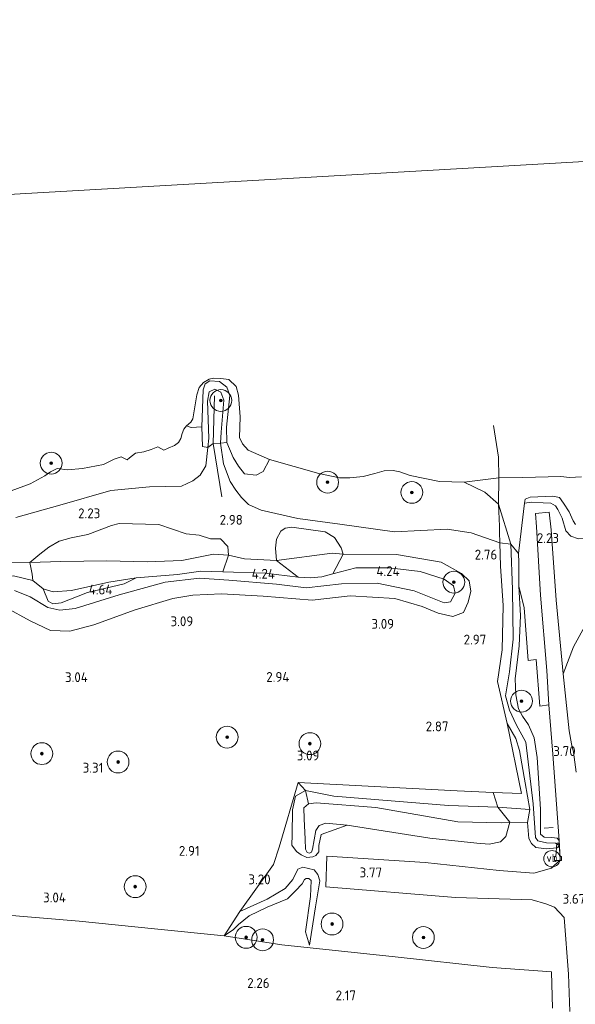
# Model space of a CAD drawing. Extents: x 141961 to 144947, y 416202 to 417778.
# Tile 65 of 122: x 143329 to 143431, y 417024 to 417205. Entities that reach past the tile are written whole.
import ezdxf
from ezdxf.enums import TextEntityAlignment as Align

# ---------------------------------------------------------------- set-up
doc = ezdxf.new("R2010")
doc.units = 0
for name, color, linetype, lineweight in [('B-ME-BV-GELEIDECONSTRUCTIE-S', 210, 'Continuous', 25), ('B-ME-GR-BOOM-S', 90, 'Continuous', 25), ('B-ME-GR-BOUWLAND_AKKERBOUW-GV', 80, 'Continuous', 13), ('B-ME-GR-GRAS-GV', 60, 'Continuous', 13), ('B-ME-GR-STRUIK-GV', 90, 'Continuous', 13), ('B-ME-GW-GROND_ZAND-GV', 7, 'Continuous', 18), ('B-ME-GW-TALUD_KRUIN-G', 90, 'Continuous', 18), ('B-ME-GW-TALUD_TEEN-G', 90, 'Continuous', 18), ('B-ME-IE-MEUBILAIR_WEGMEUBILAIR-G', 7, 'Continuous', 18), ('B-ME-IE-TERREINAFSCHEIDING_DOORGANG-G', 210, 'Continuous', 18), ('B-ME-IE-TERREINAFSCHEIDING_KUNSTMATIG_HEKWERK-G', 20, 'IE-TERREINAFSCHEIDING-KUNSTMATIG', 18), ('B-ME-OB-BEKLEDING_STEEN-GV', 30, 'Continuous', 18), ('B-ME-OB-BEKLEDING_STORTSTEEN-GV', 30, 'Continuous', 18), ('B-ME-OB-KRIB-G', 7, 'Continuous', 18), ('B-ME-OB-OEVERVOORZIENING-G', 7, 'Continuous', 18), ('B-ME-OG-HOOGTEPUNT-S', 7, 'Continuous', 25), ('B-ME-OG-TERREIN_GROEN-GV', 7, 'Continuous', 18), ('B-ME-OG-WATER_GREPPEL-G', 160, 'Continuous', 18), ('B-ME-OG-WATER_RIVIER-GV', 130, 'Continuous', 18), ('B-ME-OG-WATER_SLOOT-G', 120, 'Continuous', 18), ('B-ME-VH-VERHARDING_ASFALT-GV', 252, 'Continuous', 18), ('B-ME-VW-VERKEERSTEKEN_DRAAGCONSTRUCTIE-S', 7, 'Continuous', 25)]:
    doc.layers.add(name, color=color, linetype=linetype, lineweight=lineweight)
doc.styles.add('NLCS-ISO', font='NLCS-ISO.ttf')
doc.styles.add('NLCS-ISO-ANNOTATIVE-T18', font='NLCS-ISO.ttf', dxfattribs={"height": 1.8})
doc.linetypes.add('IE-TERREINAFSCHEIDING-KUNSTMATIG', pattern='A,4,[82,NLCS.SHX,S=0.75,R=90,X=0,Y=0],4,-2', length=10)

# ---------------------------------------------------------------- blocks, each defined once
blk = doc.blocks.new('SAL-HOOGTELABEL-SO')
at = {"color": 0, "linetype": 'ByBlock', "lineweight": -2, "style": 'NLCS-ISO-ANNOTATIVE-T18'}
blk.add_attdef('HOOGTE', text='', height=1.8, dxfattribs=at).set_placement((2.79, 0), align=Align.RIGHT)
blk = doc.blocks.new('SIE-WEG_GELEIDECONSTRUCTIE-SO')
at = {"color": 0, "linetype": 'ByBlock', "lineweight": 18}
blk.add_lwpolyline([(0.4, -0.87), (0.2, 1.59), (-0.2, 1.59), (-0.4, -0.87), (-0.65, -0.87), (-0.65, -1.59), (0.65, -1.59), (0.65, -0.87)], close=True, dxfattribs=at)
blk = doc.blocks.new('SGR-BOOM_01-SO')
at = {"linetype": 'ByBlock', "lineweight": 18}
h = blk.add_hatch(color=0, dxfattribs=at)
h.dxf.hatch_style = 1
edge = h.paths.add_edge_path()
edge.add_arc((0, 0), 0.25, 0, 360)
at = {"color": 0, "linetype": 'ByBlock', "lineweight": 18}
for radius in [2, 0.25]:
    blk.add_circle((0, 0), radius, dxfattribs=at)
blk = doc.blocks.new('SIE-WEG_PAAL_VERKEERSBORD-SO')
at = {"color": 0, "linetype": 'ByBlock', "lineweight": 18}
blk.add_circle((0, 0), 1.5, dxfattribs=at)
at = {"color": 0, "linetype": 'ByBlock', "lineweight": 18, "style": 'NLCS-ISO'}
blk.add_text('vb', height=1.5, dxfattribs=at).set_placement((0, 0.13), align=Align.MIDDLE_CENTER)

msp = doc.modelspace()

# ---------------------------------------------------------------- linework, layer by layer
at = {"layer": 'B-ME-GR-BOUWLAND_AKKERBOUW-GV'}
msp.add_polyline3d([(143227.8, 417077.44, 2.14), (143248.98, 417081.61, 2.41), (143267.15, 417085.24, 2.41), (143276.64, 417085.49, 2.3), (143289.17, 417085.7, 2.73), (143298.13, 417085.83, 3.12), (143301.22, 417063.22, 3.01), (143303.98, 417042.93, 2.96), (143324.65, 417040.87, 2.9), (143339.98, 417039.54, 3.03), (143353.77, 417038.15, 3.14), (143366.54, 417036.85, 3.24), (143377.12, 417035.22, 3.21), (143397.9, 417033.05, 3.17), (143415.64, 417031.09, 3.17), (143426.54, 417030.26, 3.51), (143426.72, 417023.62, 3.24)], dxfattribs=at)
at = {"layer": 'B-ME-GR-GRAS-GV'}
for points in [[(143327.49, 417118.42, 1), (143331, 417119.72, 1), (143333.69, 417121.15, 1), (143334.73, 417121.93, 1), (143335.91, 417122.48, 1), (143337.81, 417122.28, 1), (143340.57, 417122.48, 1), (143344.44, 417123.26, 1), (143346.37, 417124.25, 1), (143347.66, 417124.63, 1), (143348.74, 417124.07, 1), (143349.2, 417124.49, 1), (143350.27, 417125.33, 1), (143351.82, 417125.56, 1), (143353.16, 417126.02, 1), (143354.4, 417126.49, 1), (143355.47, 417125.89, 1), (143356.29, 417126.25, 1), (143357.43, 417126.7, 1), (143358.17, 417127.3, 1), (143358.58, 417127.98, 1), (143358.87, 417128.93, 1), (143359.18, 417129.7, 1), (143359.62, 417130.33, 1), (143360.52, 417130.01, 1.1), (143362.48, 417130.13, 1.5), (143362.59, 417126.52, 1.62), (143363.57, 417126.35, 2.1), (143363.19, 417122.98, 2.25), (143362.14, 417121.31, 2.36), (143360.79, 417120.22, 2.36), (143358.7, 417119.29, 2.31), (143352.84, 417119.13, 2.13), (143345.79, 417118.5, 2.15), (143336.45, 417115.81, 2.23), (143328.36, 417113.53, 2.26)], [(143328.36, 417113.53, 2.26), (143336.45, 417115.81, 2.23), (143345.79, 417118.5, 2.15), (143352.84, 417119.13, 2.13), (143358.7, 417119.29, 2.31), (143360.79, 417120.22, 2.36), (143362.14, 417121.31, 2.36), (143363.19, 417122.98, 2.25), (143363.57, 417126.35, 2.1), (143364.55, 417127.08, 2.02), (143365.84, 417127.15, 1.9), (143366.39, 417123.36, 2.28), (143367.67, 417120.14, 2.56), (143368.65, 417118.51, 2.54), (143369.7, 417117.17, 2.63), (143371.01, 417115.9, 2.55), (143373.32, 417114.85, 2.56), (143380.04, 417113.37, 2.28), (143387.75, 417112.28, 2.25), (143397.75, 417110.91, 2.34), (143407.42, 417111.39, 2.19), (143411.78, 417110.74, 2.41), (143417.08, 417108.87, 2.44), (143417.2, 417104.59, 2.88), (143417.67, 417097.39, 3.08), (143417.48, 417089.31, 3.22), (143416.61, 417083.5, 3.05), (143418.43, 417075.78, 2.88), (143421.01, 417062.94, 3.14), (143415.82, 417063.16, 3.09), (143409.23, 417063.43, 3.03), (143380.11, 417064.95, 3.01), (143376.61, 417053.14, 3.03), (143375.58, 417049.92, 2.99), (143369.39, 417041.33, 3.05), (143366.54, 417036.85, 3.24), (143353.77, 417038.15, 3.14), (143339.98, 417039.54, 3.03), (143324.65, 417040.87, 2.9)], [(143431.49, 417109.62, 2.16), (143430.08, 417110.12, 2.15), (143429.18, 417111.11, 2.15), (143428.49, 417113.41, 2.05), (143427.71, 417114.99, 2.02), (143427.27, 417115.69, 2.03), (143426.4, 417116.16, 2.05), (143424.98, 417116.19, 2.07), (143422.86, 417116.32, 1.99), (143421.57, 417116.16, 1.87), (143421.68, 417116.89, 1.58), (143422.6, 417117.27, 1.47), (143426.8, 417117.47, 1.35), (143427.98, 417117.18, 1.27), (143428.73, 417116.18, 1.29), (143429.79, 417114.54, 1.45), (143430.51, 417112.9, 1.53), (143430.95, 417112.22, 1.56)], [(143326.54, 417097.02, 3.03), (143331.02, 417094.59, 2.94), (143334.69, 417092.82, 2.98), (143338.25, 417092.7, 2.91), (143342.68, 417093.89, 2.92), (143350.26, 417096.6, 2.92), (143357.13, 417098.67, 3.14), (143360.82, 417099.28, 3.05), (143366.07, 417099.55, 2.96), (143373.69, 417099.14, 2.98), (143382.69, 417098.41, 3.03), (143389.64, 417099.18, 2.89), (143397.82, 417098.7, 2.86), (143402.81, 417097.22, 3.06), (143405.76, 417095.98, 3.01), (143408.42, 417095.39, 3.06), (143410.39, 417096.15, 3.09), (143411.23, 417097.99, 3.04), (143411.72, 417100.06, 3.04), (143411.45, 417101.9, 2.93), (143410.03, 417103.29, 2.94), (143406.3, 417105.35, 2.82), (143398.11, 417106.73, 2.68), (143388.32, 417106.82, 2.89), (143387.99, 417107.99, 2.72), (143386.79, 417109.88, 2.59), (143385.05, 417110.92, 2.46), (143378.94, 417111.74, 2.54), (143377.74, 417111.59, 2.54), (143376.94, 417111.02, 2.65), (143376.16, 417109.55, 2.72), (143375.97, 417107.91, 2.9), (143376.14, 417105.65, 3.16), (143370.28, 417105.94, 3.33), (143367.32, 417106.6, 3.33), (143367.2, 417108.23, 3.13), (143365.87, 417109.61, 2.93), (143364.05, 417109.63, 2.92), (143361.94, 417110.28, 2.81), (143359.56, 417110.54, 2.7), (143354.6, 417112.26, 2.64), (143347.3, 417112.41, 2.5), (143345.92, 417112.06, 2.54), (143341.56, 417110.4, 2.61), (143338.49, 417109.78, 2.76), (143336.3, 417109.22, 2.74), (143334.39, 417108.12, 2.85), (143332.75, 417106.81, 3.08), (143330.9, 417105.29, 3.2), (143320.2, 417105.15, 3.09)], [(143328.13, 417100.16, 4.07), (143331.01, 417099.02, 4.19), (143334.21, 417097.02, 4.37), (143336.42, 417096.55, 4.24), (143339.25, 417096.84, 4.38), (143347.28, 417099.38, 4.38), (143355.72, 417101.7, 4.23), (143362, 417102.41, 4.23), (143367.42, 417102.04, 4.2), (143376.15, 417101.33, 4.09), (143381.58, 417100.67, 4.11), (143388.04, 417101.37, 4.04), (143394.59, 417101.5, 3.92), (143401.34, 417100.08, 3.94), (143406.88, 417097.89, 3.81), (143408.02, 417098.08, 3.83), (143408.85, 417099.68, 3.83), (143408.55, 417101.03, 3.83), (143406.88, 417102.22, 3.82), (143402.44, 417103.65, 3.83), (143396.76, 417104.31, 3.92), (143390.67, 417104.32, 4.02), (143386.48, 417103.19, 4.02), (143388.32, 417106.82, 2.89), (143398.11, 417106.73, 2.68), (143406.3, 417105.35, 2.82), (143410.03, 417103.29, 2.94), (143411.45, 417101.9, 2.93), (143411.72, 417100.06, 3.04), (143411.23, 417097.99, 3.04), (143410.39, 417096.15, 3.09), (143408.42, 417095.39, 3.06), (143405.76, 417095.98, 3.01), (143402.81, 417097.22, 3.06), (143397.82, 417098.7, 2.86), (143389.64, 417099.18, 2.89), (143382.69, 417098.41, 3.03), (143373.69, 417099.14, 2.98), (143366.07, 417099.55, 2.96), (143360.82, 417099.28, 3.05), (143357.13, 417098.67, 3.14), (143350.26, 417096.6, 2.92), (143342.68, 417093.89, 2.92), (143338.25, 417092.7, 2.91), (143334.69, 417092.82, 2.98), (143331.02, 417094.59, 2.94), (143326.54, 417097.02, 3.03)], [(143327.93, 417102.82, 4.11), (143331.46, 417101.99, 4.29), (143333.39, 417100.49, 4.37), (143334.32, 417098.22, 4.5), (143335.16, 417097.72, 4.44), (143336.69, 417097.88, 4.49), (143341.49, 417099.77, 4.64), (143348.22, 417101.36, 4.58), (143350.43, 417102.46, 4.5), (143357.99, 417103.11, 4.3), (143362.29, 417103.69, 4.2), (143366.32, 417103.6, 4.29), (143374.03, 417103.31, 4.23), (143380.13, 417102.58, 4.13), (143382.32, 417102.5, 4.07), (143384.43, 417102.66, 4.06), (143386.48, 417103.19, 4.02), (143390.67, 417104.32, 4.02), (143396.76, 417104.31, 3.92), (143402.44, 417103.65, 3.83), (143406.88, 417102.22, 3.82), (143408.55, 417101.03, 3.83), (143408.85, 417099.68, 3.83), (143408.02, 417098.08, 3.83), (143406.88, 417097.89, 3.81), (143401.34, 417100.08, 3.94), (143394.59, 417101.5, 3.92), (143388.04, 417101.37, 4.04), (143381.58, 417100.67, 4.11), (143376.15, 417101.33, 4.09), (143367.42, 417102.04, 4.2), (143362, 417102.41, 4.23), (143355.72, 417101.7, 4.23), (143347.28, 417099.38, 4.38), (143339.25, 417096.84, 4.38), (143336.42, 417096.55, 4.24), (143334.21, 417097.02, 4.37), (143331.01, 417099.02, 4.19), (143328.13, 417100.16, 4.07)], [(143431.03, 417066.88, 3.72), (143430.54, 417070.55, 3.68), (143430.19, 417072.03, 3.69), (143429.75, 417074.45, 3.57), (143428.68, 417084.9, 3.06), (143430.58, 417089.83, 3.08), (143432.66, 417093.63, 3.03)], [(143426.72, 417023.62, 3.24), (143426.54, 417030.26, 3.51), (143415.64, 417031.09, 3.17), (143397.9, 417033.05, 3.17), (143377.12, 417035.22, 3.21), (143366.54, 417036.85, 3.24), (143368.23, 417038.02, 3.45), (143369.17, 417038.97, 3.55), (143371.11, 417040.53, 3.7), (143374.42, 417042.12, 3.8), (143378.16, 417043.66, 3.86), (143379.62, 417045.11, 3.94), (143380.82, 417046.41, 4.17), (143381.27, 417047.18, 4.41), (143381.58, 417047.36, 4.43), (143382.05, 417047.38, 4.47), (143382.5, 417046.99, 4.61), (143382.35, 417044.1, 4.37), (143381.45, 417037.6, 4.04), (143382.18, 417035.18, 3.71), (143383.29, 417042.16, 3.74), (143384.07, 417046.93, 3.7), (143383.71, 417048.12, 3.71), (143383.02, 417048.98, 3.7), (143380.95, 417049.47, 3.71), (143380.04, 417049.07, 3.64), (143379.1, 417047.19, 3.2), (143377.71, 417045.54, 3.05), (143374.43, 417043.61, 3.02), (143369.39, 417041.33, 3.05), (143375.58, 417049.92, 2.99), (143376.61, 417053.14, 3.03), (143380.11, 417064.95, 3.01), (143381.43, 417063.52, 3.19), (143379.64, 417062.44, 3.09), (143379.05, 417059.99, 3.09), (143378.99, 417055.38, 3.13), (143378.96, 417053.49, 3.14), (143379.77, 417052.31, 3.45), (143380.67, 417051.72, 3.67), (143381.71, 417051.25, 3.78), (143382.76, 417051.35, 3.82), (143383.34, 417051.62, 3.8), (143383.87, 417052.29, 3.83), (143383.9, 417053.41, 3.83), (143384.31, 417055.43, 3.84), (143389.09, 417057.16, 3.87), (143404.23, 417054.76, 3.7), (143412.85, 417053.87, 3.75), (143415.08, 417053.65, 3.83), (143417.15, 417054.1, 3.99), (143418.16, 417055.08, 3.94), (143418.9, 417057.7, 3.91), (143422.12, 417057.67, 3.8), (143422.35, 417054.73, 3.8), (143422.88, 417053.8, 3.82), (143423.65, 417053.06, 3.7), (143425.64, 417052.84, 3.71), (143427.52, 417052.98, 3.78), (143428.01, 417053.34, 3.76), (143428.12, 417050.8, 3.68), (143426.53, 417049.26, 3.65), (143423.26, 417048.34, 3.63), (143416.94, 417048.82, 3.62), (143403.4, 417050.3, 3.63), (143385.36, 417051.47, 3.67), (143385.15, 417045.86, 3.84), (143408.93, 417043.9, 3.81), (143422.99, 417043.5, 3.65), (143425.51, 417042.76, 3.67), (143427.09, 417042.14, 3.68), (143428.82, 417040.26, 3.73), (143429.67, 417029.84, 3.73), (143429.86, 417023.02, 3.68)]]:
    msp.add_polyline3d(points, dxfattribs=at)
for points in [[(143370.25, 417121.54, 1.88), (143372.43, 417121.3, 1.74), (143373.66, 417121.99, 1.43), (143374.84, 417124.16, 1), (143383.87, 417121.58, 1), (143387.69, 417120.79, 1), (143389.56, 417120.77, 1), (143392.01, 417121.02, 1), (143394.18, 417121.62, 1), (143395.88, 417122.08, 1), (143397.51, 417122.17, 1), (143398.76, 417121.91, 1), (143400.65, 417121.2, 1), (143406, 417120.14, 1), (143410.54, 417119.98, 1), (143414.3, 417118.16, 1.1), (143416.82, 417116, 1.47), (143416.97, 417111.97, 2.02), (143417.01, 417110.82, 2.18), (143417.08, 417108.87, 2.44), (143411.78, 417110.74, 2.41), (143407.42, 417111.39, 2.19), (143397.75, 417110.91, 2.34), (143387.75, 417112.28, 2.25), (143380.04, 417113.37, 2.28), (143373.32, 417114.85, 2.56), (143371.01, 417115.9, 2.55), (143369.7, 417117.17, 2.63), (143368.65, 417118.51, 2.54), (143367.67, 417120.14, 2.56), (143366.39, 417123.36, 2.28), (143365.84, 417127.15, 1.9), (143367.02, 417127.27, 1.52), (143368.2, 417124.54, 1.63), (143369.19, 417122.96, 1.84)], [(143416.88, 417120.83, 1), (143416.82, 417116, 1.47), (143414.3, 417118.16, 1.1), (143410.54, 417119.98, 1)], [(143427.52, 417052.98, 3.78), (143425.64, 417052.84, 3.71), (143423.65, 417053.06, 3.7), (143422.88, 417053.8, 3.82), (143422.35, 417054.73, 3.8), (143422.12, 417057.67, 3.8), (143422.56, 417060.02, 2.98), (143421.68, 417064.94, 3.04), (143420.68, 417070.83, 2.96), (143419.98, 417073.04, 2.98), (143418.43, 417075.78, 2.88), (143416.61, 417083.5, 3.05), (143417.48, 417089.31, 3.22), (143417.67, 417097.39, 3.08), (143417.2, 417104.59, 2.88), (143417.08, 417108.87, 2.44), (143419.08, 417108.66, 1.98), (143419.38, 417100.33, 2.28), (143419.52, 417091.23, 2.27), (143418.82, 417085.22, 2.34), (143418.1, 417080.83, 2.34), (143418.83, 417078.25, 2.35), (143420.08, 417075.63, 2.38), (143421.83, 417072.37, 2.42), (143423.17, 417061.08, 2.82), (143423.61, 417054.92, 3.12), (143424.04, 417054.3, 3.12), (143425.62, 417053.89, 3.12), (143427.23, 417053.83, 3.12), (143428.01, 417053.34, 3.76)], [(143427.94, 417054.32, 3.71), (143428.01, 417053.34, 3.76), (143427.23, 417053.83, 3.12), (143425.62, 417053.89, 3.12), (143424.04, 417054.3, 3.12), (143423.61, 417054.92, 3.12), (143423.17, 417061.08, 2.82), (143421.83, 417072.37, 2.42), (143420.08, 417075.63, 2.38), (143418.83, 417078.25, 2.35), (143418.1, 417080.83, 2.34), (143418.82, 417085.22, 2.34), (143419.52, 417091.23, 2.27), (143419.38, 417100.33, 2.28), (143419.08, 417108.66, 1.98), (143420.46, 417106.92, 2.34), (143420.52, 417105.27, 2.35), (143420.53, 417100.95, 2.49), (143420.84, 417095.59, 2.68), (143420.61, 417090.01, 2.92), (143419.86, 417083.97, 3.11), (143420.01, 417081.04, 3.14), (143420.49, 417078.45, 3.31), (143421.19, 417077.11, 3.33), (143422.33, 417075.53, 3.44), (143423.34, 417073.15, 3.5), (143423.88, 417069.55, 3.62), (143424.5, 417060.1, 3.65), (143424.5, 417055.53, 3.69), (143425.18, 417054.97, 3.72), (143426.58, 417054.92, 3.73), (143427.54, 417054.75, 3.72)], [(143376.14, 417105.65, 3.16), (143380.13, 417102.58, 4.13), (143374.03, 417103.31, 4.23), (143366.32, 417103.6, 4.29), (143367.32, 417106.6, 3.33), (143370.28, 417105.94, 3.33)], [(143330.9, 417105.29, 3.2), (143331.38, 417103.13, 3.93), (143331.46, 417101.99, 4.29), (143327.93, 417102.82, 4.11), (143317.38, 417102.79, 4.12), (143314.06, 417102.17, 4.15), (143315.69, 417105.19, 3.17), (143320.2, 417105.15, 3.09)], [(143421.51, 417096.96, 2.7), (143422.28, 417087.3, 2.96), (143423.69, 417087.48, 3.04), (143424.41, 417078.96, 3.35), (143426.02, 417079.18, 3.3), (143426.79, 417070.14, 3.66), (143427.94, 417054.32, 3.71), (143427.54, 417054.75, 3.72), (143426.58, 417054.92, 3.73), (143425.18, 417054.97, 3.72), (143424.5, 417055.53, 3.69), (143424.5, 417060.1, 3.65), (143423.88, 417069.55, 3.62), (143423.34, 417073.15, 3.5), (143422.33, 417075.53, 3.44), (143421.19, 417077.11, 3.33), (143420.49, 417078.45, 3.31), (143420.01, 417081.04, 3.14), (143419.86, 417083.97, 3.11), (143420.61, 417090.01, 2.92), (143420.84, 417095.59, 2.68), (143420.53, 417100.95, 2.49)], [(143421.68, 417064.94, 3.04), (143422.56, 417060.02, 2.98), (143416.68, 417060.45, 3.01), (143415.82, 417063.16, 3.09), (143421.01, 417062.94, 3.14), (143418.43, 417075.78, 2.88), (143419.98, 417073.04, 2.98), (143420.68, 417070.83, 2.96)], [(143381.77, 417052.16, 4.49), (143382.19, 417052.05, 4.49), (143382.55, 417052.23, 4.49), (143382.71, 417052.73, 4.48), (143383.34, 417056.17, 4.47), (143383.98, 417057.11, 4.23), (143385.16, 417057.54, 4.3), (143389.09, 417057.16, 3.87), (143384.31, 417055.43, 3.84), (143383.9, 417053.41, 3.83), (143383.87, 417052.29, 3.83), (143383.34, 417051.62, 3.8), (143382.76, 417051.35, 3.82), (143381.71, 417051.25, 3.78), (143380.67, 417051.72, 3.67), (143379.77, 417052.31, 3.45), (143378.96, 417053.49, 3.14), (143378.99, 417055.38, 3.13), (143379.05, 417059.99, 3.09), (143379.64, 417062.44, 3.09), (143381.43, 417063.52, 3.19), (143382, 417061.06, 4.16), (143381.14, 417060.3, 4.13), (143381.23, 417058.33, 4.38), (143381.4, 417054.58, 4.4), (143381.47, 417052.74, 4.55)], [(143422.56, 417060.02, 2.98), (143422.12, 417057.67, 3.8), (143418.9, 417057.7, 3.91), (143416.68, 417060.45, 3.01)], [(143383.71, 417048.12, 3.71), (143384.07, 417046.93, 3.7), (143383.29, 417042.16, 3.74), (143382.18, 417035.18, 3.71), (143381.45, 417037.6, 4.04), (143382.35, 417044.1, 4.37), (143382.5, 417046.99, 4.61), (143382.05, 417047.38, 4.47), (143381.58, 417047.36, 4.43), (143381.27, 417047.18, 4.41), (143380.82, 417046.41, 4.17), (143379.62, 417045.11, 3.94), (143378.16, 417043.66, 3.86), (143374.42, 417042.12, 3.8), (143371.11, 417040.53, 3.7), (143369.17, 417038.97, 3.55), (143368.23, 417038.02, 3.45), (143366.54, 417036.85, 3.24), (143369.39, 417041.33, 3.05), (143374.43, 417043.61, 3.02), (143377.71, 417045.54, 3.05), (143379.1, 417047.19, 3.2), (143380.04, 417049.07, 3.64), (143380.95, 417049.47, 3.71), (143383.02, 417048.98, 3.7)]]:
    msp.add_polyline3d(points, close=True, dxfattribs=at)
at = {"layer": 'B-ME-GR-STRUIK-GV'}
msp.add_polyline3d([(143415.82, 417063.16, 3.09), (143416.68, 417060.45, 3.01), (143407.65, 417060.73, 3.19), (143386.65, 417062.47, 3.19), (143381.43, 417063.52, 3.19), (143380.11, 417064.95, 3.01), (143409.23, 417063.43, 3.03)], close=True, dxfattribs=at)
at = {"layer": 'B-ME-GW-GROND_ZAND-GV'}
msp.add_polyline3d([(143430.95, 417112.22, 1.56), (143430.51, 417112.9, 1.53), (143429.79, 417114.54, 1.45), (143428.73, 417116.18, 1.29), (143427.98, 417117.18, 1.27), (143426.8, 417117.47, 1.35), (143422.6, 417117.27, 1.47), (143421.68, 417116.89, 1.58), (143421.57, 417116.16, 1.87), (143420.46, 417106.92, 2.34), (143419.08, 417108.66, 1.98), (143416.82, 417116, 1.47), (143416.88, 417120.83, 1), (143421.28, 417120.84, 1), (143428.24, 417121.05, 1), (143429.85, 417120.88, 1), (143432.02, 417121, 1)], dxfattribs=at)
msp.add_polyline3d([(143416.82, 417116, 1.47), (143419.08, 417108.66, 1.98), (143417.08, 417108.87, 2.44), (143417.01, 417110.82, 2.18), (143416.97, 417111.97, 2.02)], close=True, dxfattribs=at)
at = {"layer": 'B-ME-GW-TALUD_KRUIN-G'}
for points in [[(143417.08, 417108.87, 2.44), (143411.78, 417110.74, 2.41), (143407.42, 417111.39, 2.19), (143397.75, 417110.91, 2.34), (143387.75, 417112.28, 2.25), (143380.04, 417113.37, 2.28), (143373.32, 417114.85, 2.56), (143371.01, 417115.9, 2.55), (143369.7, 417117.17, 2.63), (143368.65, 417118.51, 2.54), (143367.67, 417120.14, 2.56), (143366.39, 417123.36, 2.28), (143365.84, 417127.15, 1.9), (143366.01, 417129.16, 1.82), (143366.51, 417135.03, 1.68), (143365.96, 417136.52, 1.58), (143364.81, 417137.05, 1.64), (143363.78, 417136.55, 1.54), (143363.48, 417134.86, 1.57), (143363.72, 417128.08, 2.05), (143363.57, 417126.35, 2.1), (143363.19, 417122.98, 2.25), (143362.14, 417121.31, 2.36), (143360.79, 417120.22, 2.36), (143358.7, 417119.29, 2.31), (143352.84, 417119.13, 2.13), (143345.79, 417118.5, 2.15), (143336.45, 417115.81, 2.23), (143328.36, 417113.53, 2.26)], [(143429.18, 417111.11, 2.15), (143428.49, 417113.41, 2.05), (143427.71, 417114.99, 2.02), (143427.27, 417115.69, 2.03), (143426.4, 417116.16, 2.05), (143424.98, 417116.19, 2.07), (143422.86, 417116.32, 1.99), (143421.57, 417116.16, 1.87)], [(143444.92, 417115.15, 2.48), (143440.98, 417112.39, 2.37), (143436.88, 417110.42, 2.24), (143434.27, 417109.67, 2.15), (143431.49, 417109.62, 2.16), (143430.08, 417110.12, 2.15), (143429.18, 417111.11, 2.15)], [(143327.93, 417102.82, 4.11), (143331.46, 417101.99, 4.29), (143333.39, 417100.49, 4.37), (143335.23, 417099.9, 4.43), (143338.56, 417100.16, 4.5), (143345.43, 417101.7, 4.54), (143350.43, 417102.46, 4.5), (143357.99, 417103.11, 4.3), (143362.29, 417103.69, 4.2), (143366.32, 417103.6, 4.29), (143374.03, 417103.31, 4.23), (143380.13, 417102.58, 4.13), (143382.32, 417102.5, 4.07), (143384.43, 417102.66, 4.06), (143386.48, 417103.19, 4.02), (143390.67, 417104.32, 4.02), (143396.76, 417104.31, 3.92), (143402.44, 417103.65, 3.83), (143406.88, 417102.22, 3.82), (143408.55, 417101.03, 3.83), (143408.85, 417099.68, 3.83), (143408.02, 417098.08, 3.83), (143406.88, 417097.89, 3.81), (143401.34, 417100.08, 3.94), (143394.59, 417101.5, 3.92), (143388.04, 417101.37, 4.04), (143381.58, 417100.67, 4.11), (143376.15, 417101.33, 4.09), (143367.42, 417102.04, 4.2), (143362, 417102.41, 4.23), (143355.72, 417101.7, 4.23), (143347.28, 417099.38, 4.38), (143339.25, 417096.84, 4.38), (143336.42, 417096.55, 4.24), (143334.21, 417097.02, 4.37), (143331.01, 417099.02, 4.19), (143328.13, 417100.16, 4.07)], [(143381.47, 417052.74, 4.55), (143381.4, 417054.58, 4.4), (143381.23, 417058.33, 4.38), (143381.14, 417060.3, 4.13), (143382, 417061.06, 4.16), (143383.41, 417061.27, 4.29), (143394.31, 417060.37, 4.16), (143409.35, 417057.79, 4.11), (143417.36, 417057.61, 4), (143418.9, 417057.7, 3.91), (143422.12, 417057.67, 3.8)], [(143389.09, 417057.16, 3.87), (143385.16, 417057.54, 4.3), (143383.98, 417057.11, 4.23), (143383.34, 417056.17, 4.47), (143382.71, 417052.73, 4.48)], [(143382.71, 417052.73, 4.48), (143382.55, 417052.23, 4.49), (143382.19, 417052.05, 4.49), (143381.77, 417052.16, 4.49), (143381.47, 417052.74, 4.55)], [(143366.54, 417036.85, 3.24), (143368.23, 417038.02, 3.45), (143369.17, 417038.97, 3.55), (143371.11, 417040.53, 3.7), (143374.42, 417042.12, 3.8), (143378.16, 417043.66, 3.86), (143379.62, 417045.11, 3.94), (143380.82, 417046.41, 4.17), (143381.27, 417047.18, 4.41), (143381.58, 417047.36, 4.43), (143382.05, 417047.38, 4.47), (143382.5, 417046.99, 4.61), (143382.35, 417044.1, 4.37), (143381.45, 417037.6, 4.04), (143382.18, 417035.18, 3.71)]]:
    msp.add_polyline3d(points, dxfattribs=at)
at = {"layer": 'B-ME-GW-TALUD_TEEN-G'}
for points in [[(143410.54, 417119.98, 1), (143414.3, 417118.16, 1.1), (143416.82, 417116, 1.47), (143419.08, 417108.66, 1.98)], [(143421.57, 417116.16, 1.87), (143421.68, 417116.89, 1.58), (143422.6, 417117.27, 1.47), (143426.8, 417117.47, 1.35), (143427.98, 417117.18, 1.27), (143428.73, 417116.18, 1.29), (143429.79, 417114.54, 1.45), (143430.51, 417112.9, 1.53), (143430.95, 417112.22, 1.56)], [(143326.54, 417097.02, 3.03), (143331.02, 417094.59, 2.94), (143334.69, 417092.82, 2.98), (143338.25, 417092.7, 2.91), (143342.68, 417093.89, 2.92), (143350.26, 417096.6, 2.92), (143357.13, 417098.67, 3.14), (143360.82, 417099.28, 3.05), (143366.07, 417099.55, 2.96), (143373.69, 417099.14, 2.98), (143382.69, 417098.41, 3.03), (143389.64, 417099.18, 2.89), (143397.82, 417098.7, 2.86), (143402.81, 417097.22, 3.06), (143405.76, 417095.98, 3.01), (143408.42, 417095.39, 3.06), (143410.39, 417096.15, 3.09), (143411.23, 417097.99, 3.04), (143411.72, 417100.06, 3.04), (143411.45, 417101.9, 2.93), (143410.03, 417103.29, 2.94), (143406.3, 417105.35, 2.82), (143398.11, 417106.73, 2.68), (143388.32, 417106.82, 2.89), (143386.31, 417106.98, 3.06), (143376.14, 417105.65, 3.16), (143370.28, 417105.94, 3.33), (143367.32, 417106.6, 3.33), (143364.59, 417106.8, 3.26), (143358.79, 417105.63, 3.26), (143352.43, 417105.43, 3.26), (143345.05, 417105.61, 3.12), (143336.64, 417105.47, 3.1), (143330.9, 417105.29, 3.2), (143320.2, 417105.15, 3.09)], [(143422.56, 417060.02, 2.98), (143416.68, 417060.45, 3.01), (143407.65, 417060.73, 3.19), (143386.65, 417062.47, 3.19), (143381.43, 417063.52, 3.19), (143379.64, 417062.44, 3.09), (143379.05, 417059.99, 3.09), (143378.99, 417055.38, 3.13), (143378.96, 417053.49, 3.14)], [(143383.87, 417052.29, 3.83), (143383.9, 417053.41, 3.83), (143384.31, 417055.43, 3.84), (143389.09, 417057.16, 3.87)], [(143383.87, 417052.29, 3.83), (143383.34, 417051.62, 3.8), (143382.76, 417051.35, 3.82), (143381.71, 417051.25, 3.78), (143380.67, 417051.72, 3.67), (143379.77, 417052.31, 3.45), (143378.96, 417053.49, 3.14)], [(143382.18, 417035.18, 3.71), (143383.29, 417042.16, 3.74), (143384.07, 417046.93, 3.7), (143383.71, 417048.12, 3.71), (143383.02, 417048.98, 3.7), (143380.95, 417049.47, 3.71), (143380.04, 417049.07, 3.64), (143379.1, 417047.19, 3.2), (143377.71, 417045.54, 3.05), (143374.43, 417043.61, 3.02), (143369.39, 417041.33, 3.05)]]:
    msp.add_polyline3d(points, dxfattribs=at)
at = {"layer": 'B-ME-IE-MEUBILAIR_WEGMEUBILAIR-G'}
msp.add_polyline3d([(143425.18, 417056.58, 3.82), (143426.83, 417056.72, 3.78)], dxfattribs=at)
at = {"layer": 'B-ME-IE-TERREINAFSCHEIDING_DOORGANG-G'}
for points in [[(143417.01, 417110.82, 2.18), (143416.97, 417111.97, 2.02)], [(143375.58, 417049.92, 2.99), (143376.61, 417053.14, 3.03)]]:
    msp.add_polyline3d(points, dxfattribs=at)
at = {"layer": 'B-ME-IE-TERREINAFSCHEIDING_KUNSTMATIG_HEKWERK-G'}
for points in [[(143416.97, 417111.97, 2.02), (143416.82, 417116, 1.47), (143416.88, 417120.83, 1), (143416.81, 417124.56, 1), (143415.89, 417130.38, 1)], [(143417.08, 417108.87, 2.44), (143417.01, 417110.82, 2.18)], [(143298.13, 417085.83, 3.12), (143301.22, 417063.22, 3.01), (143303.98, 417042.93, 2.96), (143324.65, 417040.87, 2.9), (143339.98, 417039.54, 3.03), (143353.77, 417038.15, 3.14)], [(143418.43, 417075.78, 2.88), (143416.61, 417083.5, 3.05)]]:
    msp.add_polyline3d(points, dxfattribs=at)
at = {"layer": 'B-ME-OB-BEKLEDING_STEEN-GV'}
for points in [[(143367.02, 417137.4, 1.19), (143367.58, 417135.88, 1.23), (143367, 417130.1, 1.54), (143367.02, 417127.27, 1.52), (143365.84, 417127.15, 1.9), (143366.01, 417129.16, 1.82), (143366.51, 417135.03, 1.68), (143365.96, 417136.52, 1.58), (143364.81, 417137.05, 1.64), (143363.78, 417136.55, 1.54), (143363.48, 417134.86, 1.57), (143363.72, 417128.08, 2.05), (143363.57, 417126.35, 2.1), (143362.59, 417126.52, 1.62), (143362.48, 417130.13, 1.5), (143362.69, 417136.91, 1.29), (143363.08, 417138.03, 1.2), (143363.93, 417138.59, 1.17), (143365.66, 417138.45, 1.15)], [(143364.55, 417127.08, 2.02), (143363.57, 417126.35, 2.1), (143363.72, 417128.08, 2.05), (143363.48, 417134.86, 1.57), (143363.78, 417136.55, 1.54), (143364.81, 417137.05, 1.64), (143365.96, 417136.52, 1.58), (143366.51, 417135.03, 1.68), (143366.01, 417129.16, 1.82), (143365.84, 417127.15, 1.9)]]:
    msp.add_polyline3d(points, close=True, dxfattribs=at)
at = {"layer": 'B-ME-OB-BEKLEDING_STORTSTEEN-GV'}
msp.add_polyline3d([(143367.37, 417138.79, 1), (143368.76, 417137.52, 1), (143369.16, 417135.96, 1), (143369.49, 417131.97, 1), (143369.38, 417128.19, 1), (143369.93, 417127.01, 1), (143370.97, 417125.89, 1), (143374.84, 417124.16, 1), (143373.66, 417121.99, 1.43), (143372.43, 417121.3, 1.74), (143370.25, 417121.54, 1.88), (143369.19, 417122.96, 1.84), (143368.2, 417124.54, 1.63), (143367.02, 417127.27, 1.52), (143367, 417130.1, 1.54), (143367.58, 417135.88, 1.23), (143367.02, 417137.4, 1.19), (143365.66, 417138.45, 1.15), (143363.93, 417138.59, 1.17), (143363.08, 417138.03, 1.2), (143362.69, 417136.91, 1.29), (143362.48, 417130.13, 1.5), (143360.52, 417130.01, 1.1), (143359.62, 417130.33, 1), (143360.45, 417131.03, 1), (143360.8, 417131.59, 1), (143361.55, 417135.99, 1), (143361.97, 417137.37, 1), (143362.75, 417138.3, 1), (143363.78, 417138.87, 1), (143364.58, 417139.08, 1), (143365.91, 417139.03, 1)], close=True, dxfattribs=at)
at = {"layer": 'B-ME-OB-KRIB-G'}
msp.add_polyline3d([(143366.11, 417117.3, 2.93), (143364.96, 417124.49, 2.1), (143364.55, 417127.08, 2.02), (143364.75, 417135.82, 1.45)], dxfattribs=at)
at = {"layer": 'B-ME-OB-OEVERVOORZIENING-G'}
msp.add_polyline3d([(143432.02, 417121, 1), (143429.85, 417120.88, 1), (143428.24, 417121.05, 1), (143421.28, 417120.84, 1), (143416.88, 417120.83, 1), (143410.54, 417119.98, 1), (143406, 417120.14, 1), (143400.65, 417121.2, 1), (143398.76, 417121.91, 1), (143397.51, 417122.17, 1), (143395.88, 417122.08, 1), (143394.18, 417121.62, 1), (143392.01, 417121.02, 1), (143389.56, 417120.77, 1), (143387.69, 417120.79, 1), (143383.87, 417121.58, 1), (143374.84, 417124.16, 1), (143370.97, 417125.89, 1), (143369.93, 417127.01, 1), (143369.38, 417128.19, 1), (143369.49, 417131.97, 1), (143369.16, 417135.96, 1), (143368.76, 417137.52, 1), (143367.37, 417138.79, 1), (143365.91, 417139.03, 1), (143364.58, 417139.08, 1), (143363.78, 417138.87, 1), (143362.75, 417138.3, 1), (143361.97, 417137.37, 1), (143361.55, 417135.99, 1), (143360.8, 417131.59, 1), (143360.45, 417131.03, 1), (143359.62, 417130.33, 1), (143359.18, 417129.7, 1), (143358.87, 417128.93, 1), (143358.58, 417127.98, 1), (143358.17, 417127.3, 1), (143357.43, 417126.7, 1), (143356.29, 417126.25, 1), (143355.47, 417125.89, 1), (143354.4, 417126.49, 1), (143353.16, 417126.02, 1), (143351.82, 417125.56, 1), (143350.27, 417125.33, 1), (143349.2, 417124.49, 1), (143348.74, 417124.07, 1), (143347.66, 417124.63, 1), (143346.37, 417124.25, 1), (143344.44, 417123.26, 1), (143340.57, 417122.48, 1), (143337.81, 417122.28, 1), (143335.91, 417122.48, 1), (143334.73, 417121.93, 1), (143333.69, 417121.15, 1), (143331, 417119.72, 1), (143327.49, 417118.42, 1)], dxfattribs=at)
at = {"layer": 'B-ME-OG-TERREIN_GROEN-GV'}
for points in [[(143367.2, 417108.23, 3.13), (143367.32, 417106.6, 3.33), (143364.59, 417106.8, 3.26), (143358.79, 417105.63, 3.26), (143352.43, 417105.43, 3.26), (143345.05, 417105.61, 3.12), (143336.64, 417105.47, 3.1), (143330.9, 417105.29, 3.2), (143332.75, 417106.81, 3.08), (143334.39, 417108.12, 2.85), (143336.3, 417109.22, 2.74), (143338.49, 417109.78, 2.76), (143341.56, 417110.4, 2.61), (143345.92, 417112.06, 2.54), (143347.3, 417112.41, 2.5), (143354.6, 417112.26, 2.64), (143359.56, 417110.54, 2.7), (143361.94, 417110.28, 2.81), (143364.05, 417109.63, 2.92), (143365.87, 417109.61, 2.93)], [(143387.99, 417107.99, 2.72), (143388.32, 417106.82, 2.89), (143386.31, 417106.98, 3.06), (143376.14, 417105.65, 3.16), (143375.97, 417107.91, 2.9), (143376.16, 417109.55, 2.72), (143376.94, 417111.02, 2.65), (143377.74, 417111.59, 2.54), (143378.94, 417111.74, 2.54), (143385.05, 417110.92, 2.46), (143386.79, 417109.88, 2.59)], [(143367.32, 417106.6, 3.33), (143366.32, 417103.6, 4.29), (143362.29, 417103.69, 4.2), (143357.99, 417103.11, 4.3), (143350.43, 417102.46, 4.5), (143345.43, 417101.7, 4.54), (143338.56, 417100.16, 4.5), (143335.23, 417099.9, 4.43), (143333.39, 417100.49, 4.37), (143331.46, 417101.99, 4.29), (143331.38, 417103.13, 3.93), (143330.9, 417105.29, 3.2), (143336.64, 417105.47, 3.1), (143345.05, 417105.61, 3.12), (143352.43, 417105.43, 3.26), (143358.79, 417105.63, 3.26), (143364.59, 417106.8, 3.26)], [(143384.43, 417102.66, 4.06), (143382.32, 417102.5, 4.07), (143380.13, 417102.58, 4.13), (143376.14, 417105.65, 3.16), (143386.31, 417106.98, 3.06), (143388.32, 417106.82, 2.89), (143386.48, 417103.19, 4.02)], [(143348.22, 417101.36, 4.58), (143341.49, 417099.77, 4.64), (143336.69, 417097.88, 4.49), (143335.16, 417097.72, 4.44), (143334.32, 417098.22, 4.5), (143333.39, 417100.49, 4.37), (143335.23, 417099.9, 4.43), (143338.56, 417100.16, 4.5), (143345.43, 417101.7, 4.54), (143350.43, 417102.46, 4.5)], [(143386.65, 417062.47, 3.19), (143407.65, 417060.73, 3.19), (143416.68, 417060.45, 3.01), (143418.9, 417057.7, 3.91), (143417.36, 417057.61, 4), (143409.35, 417057.79, 4.11), (143394.31, 417060.37, 4.16), (143383.41, 417061.27, 4.29), (143382, 417061.06, 4.16), (143381.43, 417063.52, 3.19)], [(143409.35, 417057.79, 4.11), (143417.36, 417057.61, 4), (143418.9, 417057.7, 3.91), (143418.16, 417055.08, 3.94), (143417.15, 417054.1, 3.99), (143415.08, 417053.65, 3.83), (143412.85, 417053.87, 3.75), (143404.23, 417054.76, 3.7), (143389.09, 417057.16, 3.87), (143385.16, 417057.54, 4.3), (143383.98, 417057.11, 4.23), (143383.34, 417056.17, 4.47), (143382.71, 417052.73, 4.48), (143382.55, 417052.23, 4.49), (143382.19, 417052.05, 4.49), (143381.77, 417052.16, 4.49), (143381.47, 417052.74, 4.55), (143381.4, 417054.58, 4.4), (143381.23, 417058.33, 4.38), (143381.14, 417060.3, 4.13), (143382, 417061.06, 4.16), (143383.41, 417061.27, 4.29), (143394.31, 417060.37, 4.16)]]:
    msp.add_polyline3d(points, close=True, dxfattribs=at)
at = {"layer": 'B-ME-OG-WATER_GREPPEL-G'}
msp.add_polyline3d([(143419.08, 417108.66, 1.98), (143419.38, 417100.33, 2.28), (143419.52, 417091.23, 2.27), (143418.82, 417085.22, 2.34), (143418.1, 417080.83, 2.34), (143418.83, 417078.25, 2.35), (143420.08, 417075.63, 2.38), (143421.83, 417072.37, 2.42), (143423.17, 417061.08, 2.82), (143423.61, 417054.92, 3.12), (143424.04, 417054.3, 3.12), (143425.62, 417053.89, 3.12), (143427.23, 417053.83, 3.12)], dxfattribs=at)
at = {"layer": 'B-ME-OG-WATER_RIVIER-GV'}
for points in [[(143431.78, 417305.84, 1), (143440, 417179.21, 1), (143072.17, 417158.11, 1), (143065.01, 417295.31, 0.6)], [(143072.17, 417158.11, 1), (143440, 417179.21, 1)], [(143432.02, 417121, 1), (143429.85, 417120.88, 1), (143428.24, 417121.05, 1), (143421.28, 417120.84, 1), (143416.88, 417120.83, 1), (143410.54, 417119.98, 1), (143406, 417120.14, 1), (143400.65, 417121.2, 1), (143398.76, 417121.91, 1), (143397.51, 417122.17, 1), (143395.88, 417122.08, 1), (143394.18, 417121.62, 1), (143392.01, 417121.02, 1), (143389.56, 417120.77, 1), (143387.69, 417120.79, 1), (143383.87, 417121.58, 1), (143374.84, 417124.16, 1), (143370.97, 417125.89, 1), (143369.93, 417127.01, 1), (143369.38, 417128.19, 1), (143369.49, 417131.97, 1), (143369.16, 417135.96, 1), (143368.76, 417137.52, 1), (143367.37, 417138.79, 1), (143365.91, 417139.03, 1), (143364.58, 417139.08, 1), (143363.78, 417138.87, 1), (143362.75, 417138.3, 1), (143361.97, 417137.37, 1), (143361.55, 417135.99, 1), (143360.8, 417131.59, 1), (143360.45, 417131.03, 1), (143359.62, 417130.33, 1), (143359.18, 417129.7, 1), (143358.87, 417128.93, 1), (143358.58, 417127.98, 1), (143358.17, 417127.3, 1), (143357.43, 417126.7, 1), (143356.29, 417126.25, 1), (143355.47, 417125.89, 1), (143354.4, 417126.49, 1), (143353.16, 417126.02, 1), (143351.82, 417125.56, 1), (143350.27, 417125.33, 1), (143349.2, 417124.49, 1), (143348.74, 417124.07, 1), (143347.66, 417124.63, 1), (143346.37, 417124.25, 1), (143344.44, 417123.26, 1), (143340.57, 417122.48, 1), (143337.81, 417122.28, 1), (143335.91, 417122.48, 1), (143334.73, 417121.93, 1), (143333.69, 417121.15, 1), (143331, 417119.72, 1), (143327.49, 417118.42, 1)]]:
    msp.add_polyline3d(points, dxfattribs=at)
at = {"layer": 'B-ME-OG-WATER_SLOOT-G'}
for points in [[(143417.08, 417108.87, 2.44), (143419.08, 417108.66, 1.98), (143420.46, 417106.92, 2.34), (143420.52, 417105.27, 2.35), (143420.53, 417100.95, 2.49), (143420.84, 417095.59, 2.68), (143420.61, 417090.01, 2.92), (143419.86, 417083.97, 3.11), (143420.01, 417081.04, 3.14), (143420.49, 417078.45, 3.31), (143421.19, 417077.11, 3.33), (143422.33, 417075.53, 3.44), (143423.34, 417073.15, 3.5), (143423.88, 417069.55, 3.62), (143424.5, 417060.1, 3.65), (143424.5, 417055.53, 3.69), (143425.18, 417054.97, 3.72), (143426.58, 417054.92, 3.73), (143427.54, 417054.75, 3.72), (143427.94, 417054.32, 3.71), (143428.01, 417053.34, 3.76)], [(143422.56, 417060.02, 2.98), (143421.68, 417064.94, 3.04), (143420.68, 417070.83, 2.96), (143419.98, 417073.04, 2.98), (143418.43, 417075.78, 2.88)], [(143422.12, 417057.67, 3.8), (143422.56, 417060.02, 2.98)], [(143428.01, 417053.34, 3.76), (143427.52, 417052.98, 3.78), (143425.64, 417052.84, 3.71), (143423.65, 417053.06, 3.7), (143422.88, 417053.8, 3.82), (143422.35, 417054.73, 3.8), (143422.12, 417057.67, 3.8)]]:
    msp.add_polyline3d(points, dxfattribs=at)
at = {"layer": 'B-ME-VH-VERHARDING_ASFALT-GV'}
msp.add_polyline3d([(143429.86, 417023.02, 3.68), (143429.67, 417029.84, 3.73), (143428.82, 417040.26, 3.73), (143427.09, 417042.14, 3.68), (143425.51, 417042.76, 3.67), (143422.99, 417043.5, 3.65), (143408.93, 417043.9, 3.81), (143385.15, 417045.86, 3.84), (143385.36, 417051.47, 3.67), (143403.4, 417050.3, 3.63), (143416.94, 417048.82, 3.62), (143423.26, 417048.34, 3.63), (143426.53, 417049.26, 3.65), (143428.12, 417050.8, 3.68), (143428.01, 417053.34, 3.76), (143427.94, 417054.32, 3.71), (143426.79, 417070.14, 3.66), (143426.02, 417079.18, 3.3), (143425.66, 417085.52, 3.09), (143424.53, 417099.29, 2.51), (143423.79, 417111.82, 2.09), (143423.6, 417114.29, 1.89), (143426.12, 417114.53, 1.94), (143426.46, 417111.26, 2.07), (143427.41, 417098.4, 2.56), (143428.68, 417084.9, 3.06), (143429.75, 417074.45, 3.57), (143430.19, 417072.03, 3.69), (143430.54, 417070.55, 3.68), (143431.03, 417066.88, 3.72)], dxfattribs=at)

# ---------------------------------------------------------------- block references
at = {"layer": 'B-ME-BV-GELEIDECONSTRUCTIE-S'}
msp.add_blockref('SIE-WEG_GELEIDECONSTRUCTIE-SO', (143427.7, 417052.26, 3.67), dxfattribs=at)
at = {"layer": 'B-ME-GR-BOOM-S'}
for p in [(143365.94, 417134.98, 1.34), (143334.85, 417123.49, 0.97), (143385.5, 417120, 1.34), (143400.94, 417118.13, 1.31), (143408.64, 417101.69, 4), (143421.02, 417079.89, 3.29), (143367.08, 417073.29, 3.06), (143382.26, 417072.09, 2.97), (143333.14, 417070.26, 3.18), (143347.1, 417068.73, 3.13), (143350.24, 417045.88, 3.09), (143386.31, 417039.04, 3.75), (143370.57, 417036.6, 3.73), (143373.59, 417036.13, 3.73), (143403.05, 417036.58, 3.7)]:
    msp.add_blockref('SGR-BOOM_01-SO', p, dxfattribs=at)
at = {"layer": 'B-ME-OG-HOOGTEPUNT-S'}
for p, values in [((143341.05, 417113.4, 2.23), {'HOOGTE': '2.23'}), ((143367.17, 417112.21, 2.98), {'HOOGTE': '2.98'}), ((143425.11, 417108.86, 2.23), {'HOOGTE': '2.23'}), ((143413.79, 417105.83, 2.76), {'HOOGTE': '2.76'}), ((143395.9, 417102.8, 4.24), {'HOOGTE': '4.24'}), ((143373.05, 417102.32, 4.24), {'HOOGTE': '4.24'}), ((143343.27, 417099.43, 4.63), {'HOOGTE': '4.64'}), ((143358.08, 417093.61, 3.09), {'HOOGTE': '3.09'}), ((143394.89, 417093.14, 3.09), {'HOOGTE': '3.09'}), ((143411.78, 417090.26, 2.97), {'HOOGTE': '2.97'}), ((143338.77, 417083.37, 3.04), {'HOOGTE': '3.04'}), ((143375.7, 417083.41, 2.94), {'HOOGTE': '2.94'}), ((143404.86, 417074.35, 2.87), {'HOOGTE': '2.87'}), ((143381.21, 417069.02, 3.09), {'HOOGTE': '3.09'}), ((143428.16, 417069.83, 3.7), {'HOOGTE': '3.70'}), ((143341.61, 417066.78, 3.31), {'HOOGTE': '3.31'}), ((143359.25, 417051.54, 2.9), {'HOOGTE': '2.91'}), ((143392.69, 417047.59, 3.77), {'HOOGTE': '3.77'}), ((143372.26, 417046.32, 3.19), {'HOOGTE': '3.20'}), ((143334.75, 417043, 3.04), {'HOOGTE': '3.04'}), ((143429.93, 417042.76, 3.67), {'HOOGTE': '3.67'}), ((143372.07, 417027.33, 2.26), {'HOOGTE': '2.26'}), ((143387.91, 417025.06, 2.17), {'HOOGTE': '2.17'})]:
    msp.add_blockref('SAL-HOOGTELABEL-SO', p, dxfattribs=at).add_auto_attribs(values)
at = {"layer": 'B-ME-VW-VERKEERSTEKEN_DRAAGCONSTRUCTIE-S'}
msp.add_blockref('SIE-WEG_PAAL_VERKEERSBORD-SO', (143426.62, 417051.01, 3.79), dxfattribs=at)

doc.saveas('drawing.dxf')
